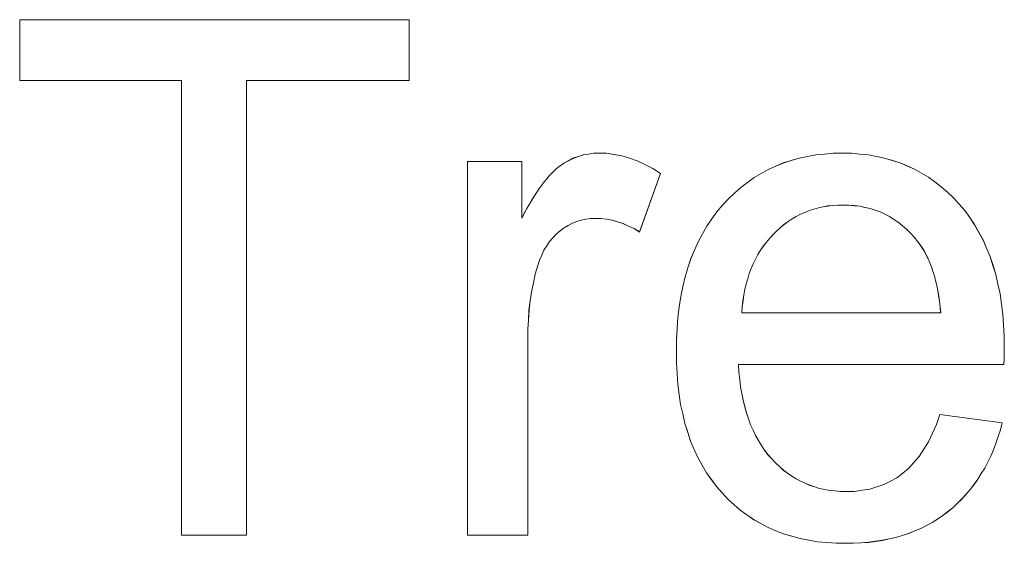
# Model space of a CAD drawing. Extents: x 229 to 926, y 37 to 878.
# Tile 82 of 194: x 332.96 to 337.73, y 804.52 to 807.06. Entities that reach past the tile are written whole.
import ezdxf

# ---------------------------------------------------------------- set-up
doc = ezdxf.new("R2010")
doc.units = 0
doc.layers.get('0').update_dxf_attribs({"lineweight": 13})
doc.layers.add('Beschriftung', color=7, linetype='Continuous', lineweight=25)
doc.layers.add('Beschriftung-A03ENJ5NI0', color=7, linetype='Continuous', lineweight=25)

# ---------------------------------------------------------------- blocks, each defined once
blk = doc.blocks.new('Referenz-A03ENJ5LI0', base_point=(255.7277, 65.704))
at = {"layer": 'Beschriftung', "color": 0, "lineweight": -2}
for p, q in [((332.9575, 806.7661), (332.9575, 807.0615)), ((332.9575, 807.0615), (334.8447, 807.0615)), ((334.8447, 807.0615), (334.8447, 806.7661)), ((333.7414, 806.7661), (332.9575, 806.7661)), ((333.7414, 804.5615), (333.7414, 806.7661)), ((334.8447, 806.7661), (334.0572, 806.7661)), ((334.0572, 806.7661), (334.0572, 804.5615)), ((335.1279, 804.5615), (335.1279, 806.3736)), ((335.1279, 806.3736), (335.391, 806.3736)), ((335.391, 806.3736), (335.391, 806.099)), ((335.5768, 806.3524), (335.598, 806.3676)), ((335.598, 806.3676), (335.6204, 806.3792)), ((335.6204, 806.3792), (335.6428, 806.3906)), ((335.6428, 806.3906), (335.6662, 806.3983)), ((335.6662, 806.3983), (335.6896, 806.4059)), ((335.6896, 806.4059), (335.7141, 806.4098)), ((335.7141, 806.4098), (335.7386, 806.4136)), ((335.7386, 806.4136), (335.7641, 806.4136)), ((335.7641, 806.4136), (335.801, 806.4136)), ((335.801, 806.4136), (335.8383, 806.4076)), ((335.8383, 806.4076), (335.8755, 806.4014)), ((335.8755, 806.4014), (335.913, 806.3891)), ((335.913, 806.3891), (335.9505, 806.3769)), ((335.9505, 806.3769), (335.9884, 806.3585)), ((336.622, 806.3505), (336.6583, 806.3663)), ((336.6583, 806.3663), (336.6967, 806.3781)), ((336.6967, 806.3781), (336.7352, 806.39)), ((336.7352, 806.39), (336.7757, 806.3979)), ((336.7757, 806.3979), (336.8162, 806.4058)), ((336.8162, 806.4058), (336.8587, 806.4097)), ((336.8587, 806.4097), (336.9013, 806.4136)), ((336.9013, 806.4136), (336.9459, 806.4136)), ((336.9459, 806.4136), (336.9892, 806.4136)), ((336.9892, 806.4136), (337.0304, 806.4098)), ((337.0304, 806.4098), (337.0717, 806.4058)), ((337.0717, 806.4058), (337.111, 806.3981)), ((337.111, 806.3981), (337.1502, 806.3904)), ((337.1502, 806.3904), (337.1875, 806.3789)), ((337.1875, 806.3789), (337.2248, 806.3672)), ((337.2248, 806.3672), (337.2602, 806.3518)), ((335.5332, 806.3136), (335.5444, 806.3254)), ((335.5444, 806.3254), (335.5552, 806.335)), ((335.5552, 806.335), (335.5661, 806.3448)), ((335.5661, 806.3448), (335.5768, 806.3524)), ((335.9884, 806.3585), (336.0261, 806.3401)), ((336.0261, 806.3401), (336.0644, 806.3156)), ((336.5514, 806.3151), (336.5857, 806.3348)), ((336.5857, 806.3348), (336.622, 806.3505)), ((337.2602, 806.3518), (337.2954, 806.3363)), ((337.2954, 806.3363), (337.3288, 806.317)), ((335.4877, 806.2584), (335.4994, 806.2743)), ((335.4994, 806.2743), (335.5107, 806.288)), ((335.5107, 806.288), (335.5221, 806.3018)), ((335.5221, 806.3018), (335.5332, 806.3136)), ((336.0644, 806.3156), (335.9619, 806.0316)), ((336.4528, 806.248), (336.4849, 806.2718)), ((336.4849, 806.2718), (336.5171, 806.2954)), ((336.5171, 806.2954), (336.5514, 806.3151)), ((337.3288, 806.317), (337.3621, 806.2977)), ((337.3621, 806.2977), (337.3935, 806.2745)), ((337.3935, 806.2745), (337.4248, 806.2513)), ((335.4525, 806.2068), (335.4643, 806.2248)), ((335.4643, 806.2248), (335.4762, 806.2426)), ((335.4762, 806.2426), (335.4877, 806.2584)), ((336.4227, 806.2205), (336.4528, 806.248)), ((337.4248, 806.2513), (337.4542, 806.2242)), ((337.4542, 806.2242), (337.4836, 806.1972)), ((335.4283, 806.167), (335.4404, 806.1869)), ((335.4404, 806.1869), (335.4525, 806.2068)), ((336.3646, 806.1613), (336.3926, 806.1928)), ((336.3926, 806.1928), (336.4227, 806.2205)), ((337.4836, 806.1972), (337.511, 806.1663)), ((335.4036, 806.1231), (335.416, 806.145)), ((335.416, 806.145), (335.4283, 806.167)), ((336.3122, 806.0951), (336.3366, 806.1298)), ((336.3366, 806.1298), (336.3646, 806.1613)), ((336.7846, 806.1355), (336.7634, 806.1266)), ((336.8067, 806.1422), (336.7846, 806.1355)), ((336.8289, 806.1488), (336.8067, 806.1422)), ((336.8521, 806.1532), (336.8289, 806.1488)), ((336.8753, 806.1577), (336.8521, 806.1532)), ((336.8995, 806.1599), (336.8753, 806.1577)), ((336.9237, 806.1621), (336.8995, 806.1599)), ((336.9489, 806.1621), (336.9237, 806.1621)), ((336.9766, 806.1621), (336.9489, 806.1621)), ((337.0032, 806.1593), (336.9766, 806.1621)), ((337.0297, 806.1565), (337.0032, 806.1593)), ((337.055, 806.151), (337.0297, 806.1565)), ((337.0802, 806.1454), (337.055, 806.151)), ((337.1041, 806.1371), (337.0802, 806.1454)), ((337.1281, 806.1287), (337.1041, 806.1371)), ((337.1507, 806.1176), (337.1281, 806.1287)), ((337.511, 806.1663), (337.5384, 806.1354)), ((337.5384, 806.1354), (337.5624, 806.1013)), ((335.391, 806.099), (335.4036, 806.1231)), ((335.658, 806.0822), (335.6366, 806.0745)), ((335.6795, 806.0897), (335.658, 806.0822)), ((335.702, 806.0936), (335.6795, 806.0897)), ((335.7247, 806.0973), (335.702, 806.0936)), ((335.7486, 806.0973), (335.7247, 806.0973)), ((335.7752, 806.0973), (335.7486, 806.0973)), ((335.8018, 806.0932), (335.7752, 806.0973)), ((335.8286, 806.0891), (335.8018, 806.0932)), ((335.8552, 806.0808), (335.8286, 806.0891)), ((335.8819, 806.0726), (335.8552, 806.0808)), ((336.2876, 806.0603), (336.3122, 806.0951)), ((336.6827, 806.0822), (336.6636, 806.0689)), ((336.7019, 806.0955), (336.6827, 806.0822)), ((336.722, 806.1066), (336.7019, 806.0955)), ((336.7422, 806.1177), (336.722, 806.1066)), ((336.7634, 806.1266), (336.7422, 806.1177)), ((337.1734, 806.1065), (337.1507, 806.1176)), ((337.1947, 806.0926), (337.1734, 806.1065)), ((337.2161, 806.0786), (337.1947, 806.0926)), ((337.5624, 806.1013), (337.5864, 806.0673)), ((335.5772, 806.0367), (335.5581, 806.0216)), ((335.5962, 806.0519), (335.5772, 806.0367)), ((335.6164, 806.0633), (335.5962, 806.0519)), ((335.6366, 806.0745), (335.6164, 806.0633)), ((335.9085, 806.0603), (335.8819, 806.0726)), ((335.9353, 806.048), (335.9085, 806.0603)), ((335.9619, 806.0316), (335.9353, 806.048)), ((336.2666, 806.0224), (336.2876, 806.0603)), ((336.6272, 806.0378), (336.61, 806.02)), ((336.6453, 806.0533), (336.6272, 806.0378)), ((336.6636, 806.0689), (336.6453, 806.0533)), ((337.2362, 806.062), (337.2161, 806.0786)), ((337.2562, 806.0453), (337.2362, 806.062)), ((337.275, 806.0258), (337.2562, 806.0453)), ((337.5864, 806.0673), (337.6069, 806.0301)), ((335.5257, 805.9855), (335.512, 805.9644)), ((335.5419, 806.0035), (335.5257, 805.9855)), ((335.5581, 806.0216), (335.5419, 806.0035)), ((336.228, 805.9434), (336.2456, 805.9845)), ((336.2456, 805.9845), (336.2666, 806.0224)), ((336.5929, 806.0023), (336.5776, 805.983)), ((336.61, 806.02), (336.5929, 806.0023)), ((337.2937, 806.0064), (337.275, 806.0258)), ((337.3112, 805.984), (337.2937, 806.0064)), ((337.6069, 806.0301), (337.6275, 805.9928)), ((337.6275, 805.9928), (337.6446, 805.9525)), ((335.4986, 805.9434), (335.4877, 805.9195)), ((335.512, 805.9644), (335.4986, 805.9434)), ((336.2105, 805.9022), (336.228, 805.9434)), ((336.5491, 805.943), (336.5357, 805.9222)), ((336.5624, 805.9637), (336.5491, 805.943)), ((336.5776, 805.983), (336.5624, 805.9637)), ((337.3226, 805.9698), (337.3112, 805.984)), ((337.3328, 805.9536), (337.3226, 805.9698)), ((337.3431, 805.9375), (337.3328, 805.9536)), ((337.3523, 805.9196), (337.3431, 805.9375)), ((337.6446, 805.9525), (337.6617, 805.9121)), ((335.4769, 805.8955), (335.4687, 805.8687)), ((335.4877, 805.9195), (335.4769, 805.8955)), ((336.1966, 805.8579), (336.2105, 805.9022)), ((336.5243, 805.8999), (336.5128, 805.8777)), ((336.5357, 805.9222), (336.5243, 805.8999)), ((337.3614, 805.9016), (337.3523, 805.9196)), ((337.3694, 805.8819), (337.3614, 805.9016)), ((337.6617, 805.9121), (337.6754, 805.8687)), ((335.4687, 805.8687), (335.4566, 805.8277)), ((336.1825, 805.8136), (336.1966, 805.8579)), ((336.5034, 805.8539), (336.4939, 805.8302)), ((336.5128, 805.8777), (336.5034, 805.8539)), ((337.3774, 805.8622), (337.3694, 805.8819)), ((337.3844, 805.8407), (337.3774, 805.8622)), ((337.6754, 805.8687), (337.6892, 805.8252)), ((335.4566, 805.8277), (335.4475, 805.7848)), ((336.1721, 805.7661), (336.1825, 805.8136)), ((336.4863, 805.805), (336.4787, 805.7797)), ((336.4939, 805.8302), (336.4863, 805.805)), ((337.3913, 805.8192), (337.3844, 805.8407)), ((337.3971, 805.7959), (337.3913, 805.8192)), ((337.4028, 805.7725), (337.3971, 805.7959)), ((337.6892, 805.8252), (337.6994, 805.7785)), ((335.4475, 805.7848), (335.4383, 805.7419)), ((336.1615, 805.7186), (336.1721, 805.7661)), ((336.473, 805.753), (336.4674, 805.7262)), ((336.4787, 805.7797), (336.473, 805.753)), ((337.4075, 805.7475), (337.4028, 805.7725)), ((337.4121, 805.7224), (337.4075, 805.7475)), ((337.6994, 805.7785), (337.7097, 805.7319)), ((335.4383, 805.7419), (335.4322, 805.6972)), ((336.1546, 805.6679), (336.1615, 805.7186)), ((336.4636, 805.698), (336.4599, 805.6697)), ((336.4674, 805.7262), (336.4636, 805.698)), ((337.4158, 805.6956), (337.4121, 805.7224)), ((337.7097, 805.7319), (337.7165, 805.6821)), ((335.4262, 805.6523), (335.4231, 805.6057)), ((335.4322, 805.6972), (335.4262, 805.6523)), ((336.1475, 805.6172), (336.1546, 805.6679)), ((336.4599, 805.6697), (336.458, 805.64)), ((337.4193, 805.6687), (337.4158, 805.6956)), ((337.4217, 805.64), (337.4193, 805.6687)), ((337.7165, 805.6821), (337.7233, 805.6322)), ((335.4231, 805.6057), (335.4201, 805.559)), ((336.144, 805.5633), (336.1475, 805.6172)), ((336.458, 805.64), (337.4217, 805.64)), ((337.7233, 805.6322), (337.7268, 805.5793)), ((335.4201, 805.559), (335.4201, 805.5103)), ((336.1405, 805.5093), (336.144, 805.5633)), ((337.7268, 805.5793), (337.7302, 805.5265)), ((335.4201, 805.5103), (335.4201, 804.5615)), ((336.1405, 805.4522), (336.1405, 805.5093)), ((337.7302, 805.5265), (337.7302, 805.4703)), ((337.7302, 805.4703), (337.7302, 805.4566)), ((336.1405, 805.3971), (336.1405, 805.4522)), ((337.7294, 805.4158), (337.7286, 805.3885)), ((337.7298, 805.4362), (337.7294, 805.4158)), ((337.7302, 805.4566), (337.7298, 805.4362)), ((336.144, 805.3449), (336.1405, 805.3971)), ((337.7286, 805.3885), (336.4418, 805.3885)), ((336.4418, 805.3885), (336.4437, 805.3512)), ((336.1475, 805.2928), (336.144, 805.3449)), ((336.4437, 805.3512), (336.4478, 805.3161)), ((336.4478, 805.3161), (336.4519, 805.281)), ((336.1544, 805.2437), (336.1475, 805.2928)), ((336.4519, 805.281), (336.4578, 805.248)), ((336.1613, 805.1947), (336.1544, 805.2437)), ((336.4578, 805.248), (336.4639, 805.2151)), ((336.1717, 805.1488), (336.1613, 805.1947)), ((336.4639, 805.2151), (336.472, 805.1844)), ((336.472, 805.1844), (336.4801, 805.1536)), ((336.1821, 805.1028), (336.1717, 805.1488)), ((336.4801, 805.1536), (336.4901, 805.1251)), ((336.4901, 805.1251), (336.5001, 805.0965)), ((337.4018, 805.0976), (337.4184, 805.1465)), ((337.4184, 805.1465), (337.7205, 805.1065)), ((336.1959, 805.0599), (336.1821, 805.1028)), ((336.5001, 805.0965), (336.5122, 805.0701)), ((337.3822, 805.0554), (337.4018, 805.0976)), ((337.7205, 805.1065), (337.7116, 805.0717)), ((336.2098, 805.017), (336.1959, 805.0599)), ((336.5122, 805.0701), (336.5243, 805.0437)), ((336.5243, 805.0437), (336.5384, 805.0196)), ((337.3626, 805.0133), (337.3822, 805.0554)), ((337.7007, 805.039), (337.6898, 805.0061)), ((337.7116, 805.0717), (337.7007, 805.039)), ((336.2271, 804.9772), (336.2098, 805.017)), ((336.5384, 805.0196), (336.5525, 804.9954)), ((336.5525, 804.9954), (336.5684, 804.9734)), ((337.34, 804.9777), (337.3626, 805.0133)), ((337.6898, 805.0061), (337.6771, 804.9752)), ((336.2445, 804.9374), (336.2271, 804.9772)), ((336.2652, 804.9007), (336.2445, 804.9374)), ((336.5684, 804.9734), (336.5846, 804.9514)), ((336.5846, 804.9514), (336.6026, 804.9315)), ((337.292, 804.9133), (337.3175, 804.9421)), ((337.3175, 804.9421), (337.34, 804.9777)), ((337.6644, 804.9444), (337.6497, 804.9155)), ((337.6771, 804.9752), (337.6644, 804.9444)), ((336.286, 804.864), (336.2652, 804.9007)), ((336.6026, 804.9315), (336.6207, 804.9118)), ((336.6207, 804.9118), (336.64, 804.8944)), ((336.64, 804.8944), (336.6591, 804.877)), ((337.2665, 804.8843), (337.292, 804.9133)), ((337.6352, 804.8866), (337.6186, 804.8596)), ((337.6497, 804.9155), (337.6352, 804.8866)), ((336.3103, 804.8303), (336.286, 804.864)), ((336.6591, 804.877), (336.6795, 804.8622)), ((336.6795, 804.8622), (336.6997, 804.8474)), ((336.6997, 804.8474), (336.7212, 804.8349)), ((337.1783, 804.8231), (337.2096, 804.8398)), ((337.2096, 804.8398), (337.2381, 804.8621)), ((337.2381, 804.8621), (337.2665, 804.8843)), ((337.6186, 804.8596), (337.602, 804.8326)), ((336.3344, 804.7967), (336.3103, 804.8303)), ((336.3621, 804.7661), (336.3344, 804.7967)), ((336.7212, 804.8349), (336.7426, 804.8226)), ((336.7426, 804.8226), (336.7652, 804.8126)), ((336.7652, 804.8126), (336.7877, 804.8027)), ((336.7877, 804.8027), (336.8114, 804.7953)), ((336.8114, 804.7953), (336.835, 804.7879)), ((337.0782, 804.7841), (337.1126, 804.7953)), ((337.1126, 804.7953), (337.1468, 804.8064)), ((337.1468, 804.8064), (337.1783, 804.8231)), ((337.5836, 804.8076), (337.5651, 804.7826)), ((337.602, 804.8326), (337.5836, 804.8076)), ((336.3899, 804.7356), (336.3621, 804.7661)), ((336.835, 804.7879), (336.8599, 804.7829)), ((336.8599, 804.7829), (336.8847, 804.7779)), ((336.8847, 804.7779), (336.9105, 804.7755)), ((336.9105, 804.7755), (336.9364, 804.773)), ((336.9364, 804.773), (336.9634, 804.773)), ((336.9634, 804.773), (337.0037, 804.773)), ((337.0037, 804.773), (337.0409, 804.7785)), ((337.0409, 804.7785), (337.0782, 804.7841)), ((337.5448, 804.7595), (337.5245, 804.7364)), ((337.5651, 804.7826), (337.5448, 804.7595)), ((336.4201, 804.7087), (336.3899, 804.7356)), ((336.4502, 804.682), (336.4201, 804.7087)), ((337.5022, 804.7153), (337.48, 804.6942)), ((337.5245, 804.7364), (337.5022, 804.7153)), ((336.4827, 804.6591), (336.4502, 804.682)), ((336.5154, 804.6361), (336.4827, 804.6591)), ((337.4317, 804.6558), (337.4058, 804.639)), ((337.4558, 804.675), (337.4317, 804.6558)), ((337.48, 804.6942), (337.4558, 804.675)), ((336.5504, 804.617), (336.5154, 804.6361)), ((336.5855, 804.5979), (336.5504, 804.617)), ((337.3524, 804.6078), (337.325, 804.5934)), ((337.38, 804.6222), (337.3524, 804.6078)), ((337.4058, 804.639), (337.38, 804.6222)), ((334.0572, 804.5615), (333.7414, 804.5615)), ((335.4201, 804.5615), (335.1279, 804.5615)), ((336.623, 804.5826), (336.5855, 804.5979)), ((336.6605, 804.5673), (336.623, 804.5826)), ((336.7005, 804.5559), (336.6605, 804.5673)), ((336.7404, 804.5444), (336.7005, 804.5559)), ((337.2357, 804.5598), (337.2049, 804.5503)), ((337.2666, 804.5694), (337.2357, 804.5598)), ((337.2958, 804.5814), (337.2666, 804.5694)), ((337.325, 804.5934), (337.2958, 804.5814)), ((336.7828, 804.5368), (336.7404, 804.5444)), ((336.8252, 804.5291), (336.7828, 804.5368)), ((336.87, 804.5253), (336.8252, 804.5291)), ((336.9148, 804.5215), (336.87, 804.5253)), ((336.9622, 804.5215), (336.9148, 804.5215)), ((336.9998, 804.5215), (336.9622, 804.5215)), ((337.0357, 804.5239), (336.9998, 804.5215)), ((337.0714, 804.5263), (337.0357, 804.5239)), ((337.1057, 804.5311), (337.0714, 804.5263)), ((337.1399, 804.5359), (337.1057, 804.5311)), ((337.1724, 804.5431), (337.1399, 804.5359)), ((337.2049, 804.5503), (337.1724, 804.5431))]:
    blk.add_line(p, q, dxfattribs=at)
blk = doc.blocks.new('Referenz-A03ENJ62I0', base_point=(255.7277, 65.7055))
at = {"layer": 'Beschriftung-A03ENJ5NI0', "color": 0, "lineweight": -2}
for p, q in [((332.9576, 806.7659), (332.9576, 807.0613)), ((332.9576, 807.0613), (334.8449, 807.0613)), ((334.8449, 807.0613), (334.8449, 806.7659)), ((333.7415, 806.7659), (332.9576, 806.7659)), ((333.7415, 804.5613), (333.7415, 806.7659)), ((334.8449, 806.7659), (334.0573, 806.7659)), ((334.0573, 806.7659), (334.0573, 804.5613)), ((335.128, 804.5613), (335.128, 806.3734)), ((335.128, 806.3734), (335.3911, 806.3734)), ((335.3911, 806.3734), (335.3911, 806.0988)), ((335.5769, 806.3522), (335.5982, 806.3675)), ((335.5982, 806.3675), (335.6205, 806.379)), ((335.6205, 806.379), (335.6429, 806.3905)), ((335.6429, 806.3905), (335.6663, 806.3981)), ((335.6663, 806.3981), (335.6897, 806.4057)), ((335.6897, 806.4057), (335.7142, 806.4096)), ((335.7142, 806.4096), (335.7387, 806.4134)), ((335.7387, 806.4134), (335.7642, 806.4134)), ((335.7642, 806.4134), (335.8012, 806.4134)), ((335.8012, 806.4134), (335.8384, 806.4074)), ((335.8384, 806.4074), (335.8756, 806.4012)), ((335.8756, 806.4012), (335.9131, 806.389)), ((335.9131, 806.389), (335.9506, 806.3767)), ((335.9506, 806.3767), (335.9885, 806.3583)), ((336.6221, 806.3503), (336.6585, 806.3661)), ((336.6585, 806.3661), (336.6968, 806.378)), ((336.6968, 806.378), (336.7353, 806.3898)), ((336.7353, 806.3898), (336.7758, 806.3977)), ((336.7758, 806.3977), (336.8163, 806.4056)), ((336.8163, 806.4056), (336.8588, 806.4095)), ((336.8588, 806.4095), (336.9014, 806.4134)), ((336.9014, 806.4134), (336.946, 806.4134)), ((336.946, 806.4134), (336.9893, 806.4134)), ((336.9893, 806.4134), (337.0305, 806.4096)), ((337.0305, 806.4096), (337.0718, 806.4057)), ((337.0718, 806.4057), (337.1111, 806.3979)), ((337.1111, 806.3979), (337.1503, 806.3902)), ((337.1503, 806.3902), (337.1876, 806.3787)), ((337.1876, 806.3787), (337.2249, 806.367)), ((337.2249, 806.367), (337.2603, 806.3516)), ((335.5333, 806.3134), (335.5445, 806.3252)), ((335.5445, 806.3252), (335.5553, 806.3349)), ((335.5553, 806.3349), (335.5662, 806.3446)), ((335.5662, 806.3446), (335.5769, 806.3522)), ((335.9885, 806.3583), (336.0263, 806.3399)), ((336.0263, 806.3399), (336.0645, 806.3155)), ((336.5515, 806.3149), (336.5858, 806.3346)), ((336.5858, 806.3346), (336.6221, 806.3503)), ((337.2603, 806.3516), (337.2955, 806.3362)), ((337.2955, 806.3362), (337.3289, 806.3169)), ((335.4878, 806.2582), (335.4995, 806.2741)), ((335.4995, 806.2741), (335.5108, 806.2879)), ((335.5108, 806.2879), (335.5222, 806.3017)), ((335.5222, 806.3017), (335.5333, 806.3134)), ((336.0645, 806.3155), (335.962, 806.0314)), ((336.4529, 806.2478), (336.4851, 806.2716)), ((336.4851, 806.2716), (336.5172, 806.2952)), ((336.5172, 806.2952), (336.5515, 806.3149)), ((337.3289, 806.3169), (337.3622, 806.2975)), ((337.3622, 806.2975), (337.3936, 806.2743)), ((337.3936, 806.2743), (337.4249, 806.2511)), ((335.4526, 806.2066), (335.4644, 806.2246)), ((335.4644, 806.2246), (335.4763, 806.2424)), ((335.4763, 806.2424), (335.4878, 806.2582)), ((336.4228, 806.2203), (336.4529, 806.2478)), ((337.4249, 806.2511), (337.4543, 806.224)), ((337.4543, 806.224), (337.4837, 806.1971)), ((335.4284, 806.1668), (335.4405, 806.1867)), ((335.4405, 806.1867), (335.4526, 806.2066)), ((336.3648, 806.1612), (336.3927, 806.1927)), ((336.3927, 806.1927), (336.4228, 806.2203)), ((337.4837, 806.1971), (337.5111, 806.1661)), ((335.4037, 806.1229), (335.4161, 806.1448)), ((335.4161, 806.1448), (335.4284, 806.1668)), ((336.3123, 806.0949), (336.3367, 806.1296)), ((336.3367, 806.1296), (336.3648, 806.1612)), ((336.7847, 806.1353), (336.7635, 806.1264)), ((336.8068, 806.142), (336.7847, 806.1353)), ((336.829, 806.1487), (336.8068, 806.142)), ((336.8522, 806.1531), (336.829, 806.1487)), ((336.8754, 806.1575), (336.8522, 806.1531)), ((336.8996, 806.1598), (336.8754, 806.1575)), ((336.9238, 806.162), (336.8996, 806.1598)), ((336.949, 806.162), (336.9238, 806.162)), ((336.9768, 806.162), (336.949, 806.162)), ((337.0033, 806.1591), (336.9768, 806.162)), ((337.0299, 806.1563), (337.0033, 806.1591)), ((337.0551, 806.1508), (337.0299, 806.1563)), ((337.0803, 806.1452), (337.0551, 806.1508)), ((337.1042, 806.1369), (337.0803, 806.1452)), ((337.1282, 806.1286), (337.1042, 806.1369)), ((337.1508, 806.1175), (337.1282, 806.1286)), ((337.5111, 806.1661), (337.5385, 806.1352)), ((337.5385, 806.1352), (337.5625, 806.1011)), ((335.3911, 806.0988), (335.4037, 806.1229)), ((335.6581, 806.082), (335.6367, 806.0744)), ((335.6796, 806.0896), (335.6581, 806.082)), ((335.7022, 806.0934), (335.6796, 806.0896)), ((335.7248, 806.0971), (335.7022, 806.0934)), ((335.7487, 806.0971), (335.7248, 806.0971)), ((335.7753, 806.0971), (335.7487, 806.0971)), ((335.8019, 806.0931), (335.7753, 806.0971)), ((335.8287, 806.089), (335.8019, 806.0931)), ((335.8554, 806.0807), (335.8287, 806.089)), ((335.882, 806.0724), (335.8554, 806.0807)), ((336.2877, 806.0602), (336.3123, 806.0949)), ((336.6828, 806.082), (336.6637, 806.0687)), ((336.702, 806.0954), (336.6828, 806.082)), ((336.7221, 806.1064), (336.702, 806.0954)), ((336.7423, 806.1175), (336.7221, 806.1064)), ((336.7635, 806.1264), (336.7423, 806.1175)), ((337.1735, 806.1063), (337.1508, 806.1175)), ((337.1948, 806.0924), (337.1735, 806.1063)), ((337.2162, 806.0785), (337.1948, 806.0924)), ((337.5625, 806.1011), (337.5865, 806.0671)), ((335.5773, 806.0365), (335.5582, 806.0215)), ((335.5963, 806.0517), (335.5773, 806.0365)), ((335.6165, 806.0631), (335.5963, 806.0517)), ((335.6367, 806.0744), (335.6165, 806.0631)), ((335.9086, 806.0602), (335.882, 806.0724)), ((335.9354, 806.0478), (335.9086, 806.0602)), ((335.962, 806.0314), (335.9354, 806.0478)), ((336.2667, 806.0223), (336.2877, 806.0602)), ((336.6273, 806.0376), (336.6101, 806.0199)), ((336.6455, 806.0531), (336.6273, 806.0376)), ((336.6637, 806.0687), (336.6455, 806.0531)), ((337.2363, 806.0618), (337.2162, 806.0785)), ((337.2564, 806.0451), (337.2363, 806.0618)), ((337.2751, 806.0256), (337.2564, 806.0451)), ((337.5865, 806.0671), (337.607, 806.0299)), ((335.5258, 805.9853), (335.5122, 805.9643)), ((335.542, 806.0033), (335.5258, 805.9853)), ((335.5582, 806.0215), (335.542, 806.0033)), ((336.2281, 805.9432), (336.2457, 805.9844)), ((336.2457, 805.9844), (336.2667, 806.0223)), ((336.593, 806.0021), (336.5777, 805.9828)), ((336.6101, 806.0199), (336.593, 806.0021)), ((337.2938, 806.0062), (337.2751, 806.0256)), ((337.3113, 805.9839), (337.2938, 806.0062)), ((337.607, 806.0299), (337.6276, 805.9927)), ((337.6276, 805.9927), (337.6447, 805.9524)), ((335.4987, 805.9432), (335.4878, 805.9193)), ((335.5122, 805.9643), (335.4987, 805.9432)), ((336.2106, 805.9021), (336.2281, 805.9432)), ((336.5492, 805.9428), (336.5358, 805.922)), ((336.5625, 805.9635), (336.5492, 805.9428)), ((336.5777, 805.9828), (336.5625, 805.9635)), ((337.3227, 805.9696), (337.3113, 805.9839)), ((337.333, 805.9534), (337.3227, 805.9696)), ((337.3432, 805.9374), (337.333, 805.9534)), ((337.3524, 805.9194), (337.3432, 805.9374)), ((337.6447, 805.9524), (337.6618, 805.912)), ((335.477, 805.8953), (335.4688, 805.8685)), ((335.4878, 805.9193), (335.477, 805.8953)), ((336.1967, 805.8578), (336.2106, 805.9021)), ((336.5244, 805.8998), (336.5129, 805.8775)), ((336.5358, 805.922), (336.5244, 805.8998)), ((337.3615, 805.9015), (337.3524, 805.9194)), ((337.3695, 805.8818), (337.3615, 805.9015)), ((337.6618, 805.912), (337.6755, 805.8685)), ((335.4688, 805.8685), (335.4567, 805.8276)), ((336.1826, 805.8135), (336.1967, 805.8578)), ((336.5035, 805.8537), (336.494, 805.8301)), ((336.5129, 805.8775), (336.5035, 805.8537)), ((337.3775, 805.862), (337.3695, 805.8818)), ((337.3845, 805.8406), (337.3775, 805.862)), ((337.6755, 805.8685), (337.6893, 805.825)), ((335.4567, 805.8276), (335.4476, 805.7846)), ((336.1722, 805.7659), (336.1826, 805.8135)), ((336.4864, 805.8048), (336.4788, 805.7795)), ((336.494, 805.8301), (336.4864, 805.8048)), ((337.3914, 805.819), (337.3845, 805.8406)), ((337.3972, 805.7958), (337.3914, 805.819)), ((337.4029, 805.7724), (337.3972, 805.7958)), ((337.6893, 805.825), (337.6995, 805.7784)), ((335.4476, 805.7846), (335.4384, 805.7417)), ((336.1616, 805.7184), (336.1722, 805.7659)), ((336.4732, 805.7528), (336.4675, 805.7261)), ((336.4788, 805.7795), (336.4732, 805.7528)), ((337.4076, 805.7474), (337.4029, 805.7724)), ((337.4122, 805.7222), (337.4076, 805.7474)), ((337.6995, 805.7784), (337.7098, 805.7317)), ((335.4384, 805.7417), (335.4323, 805.697)), ((336.1547, 805.6677), (336.1616, 805.7184)), ((336.4638, 805.6978), (336.46, 805.6695)), ((336.4675, 805.7261), (336.4638, 805.6978)), ((337.4159, 805.6954), (337.4122, 805.7222)), ((337.7098, 805.7317), (337.7166, 805.6819)), ((335.4263, 805.6521), (335.4232, 805.6055)), ((335.4323, 805.697), (335.4263, 805.6521)), ((336.1477, 805.617), (336.1547, 805.6677)), ((336.46, 805.6695), (336.4581, 805.6398)), ((337.4194, 805.6685), (337.4159, 805.6954)), ((337.4218, 805.6398), (337.4194, 805.6685)), ((337.7166, 805.6819), (337.7235, 805.6321)), ((335.4232, 805.6055), (335.4202, 805.5588)), ((336.1441, 805.5631), (336.1477, 805.617)), ((336.4581, 805.6398), (337.4218, 805.6398)), ((337.7235, 805.6321), (337.7269, 805.5791)), ((335.4202, 805.5588), (335.4202, 805.5101)), ((336.1406, 805.5091), (336.1441, 805.5631)), ((337.7269, 805.5791), (337.7303, 805.5263)), ((335.4202, 805.5101), (335.4202, 804.5613)), ((336.1406, 805.4521), (336.1406, 805.5091)), ((337.7303, 805.5263), (337.7303, 805.4701)), ((337.7303, 805.4701), (337.7303, 805.4565)), ((336.1406, 805.3969), (336.1406, 805.4521)), ((337.7295, 805.4156), (337.7287, 805.3883)), ((337.7299, 805.4361), (337.7295, 805.4156)), ((337.7303, 805.4565), (337.7299, 805.4361)), ((336.1441, 805.3448), (336.1406, 805.3969)), ((337.7287, 805.3883), (336.4419, 805.3883)), ((336.4419, 805.3883), (336.4439, 805.351)), ((336.1476, 805.2926), (336.1441, 805.3448)), ((336.4439, 805.351), (336.4479, 805.3159)), ((336.1545, 805.2436), (336.1476, 805.2926)), ((336.4479, 805.3159), (336.452, 805.2808)), ((336.452, 805.2808), (336.458, 805.2478)), ((336.1614, 805.1946), (336.1545, 805.2436)), ((336.458, 805.2478), (336.464, 805.2149)), ((336.1718, 805.1487), (336.1614, 805.1946)), ((336.464, 805.2149), (336.4721, 805.1842)), ((336.4721, 805.1842), (336.4802, 805.1534)), ((336.1822, 805.1026), (336.1718, 805.1487)), ((336.4802, 805.1534), (336.4902, 805.1249)), ((337.4019, 805.0975), (337.4185, 805.1463)), ((337.4185, 805.1463), (337.7206, 805.1063)), ((336.1961, 805.0597), (336.1822, 805.1026)), ((336.4902, 805.1249), (336.5002, 805.0964)), ((336.5002, 805.0964), (336.5123, 805.0699)), ((337.3823, 805.0553), (337.4019, 805.0975)), ((337.7206, 805.1063), (337.7117, 805.0716)), ((336.2099, 805.0168), (336.1961, 805.0597)), ((336.5123, 805.0699), (336.5244, 805.0436)), ((336.5244, 805.0436), (336.5385, 805.0194)), ((337.3627, 805.0131), (337.3823, 805.0553)), ((337.7008, 805.0388), (337.6899, 805.0059)), ((337.7117, 805.0716), (337.7008, 805.0388)), ((336.2272, 804.977), (336.2099, 805.0168)), ((336.5385, 805.0194), (336.5526, 804.9953)), ((336.5526, 804.9953), (336.5685, 804.9732)), ((337.3401, 804.9776), (337.3627, 805.0131)), ((337.6899, 805.0059), (337.6772, 804.9751)), ((336.2446, 804.9372), (336.2272, 804.977)), ((336.2653, 804.9006), (336.2446, 804.9372)), ((336.5685, 804.9732), (336.5847, 804.9512)), ((336.5847, 804.9512), (336.6027, 804.9314)), ((337.2921, 804.9131), (337.3176, 804.9419)), ((337.3176, 804.9419), (337.3401, 804.9776)), ((337.6645, 804.9442), (337.6498, 804.9153)), ((337.6772, 804.9751), (337.6645, 804.9442)), ((336.2861, 804.8638), (336.2653, 804.9006)), ((336.6027, 804.9314), (336.6209, 804.9116)), ((336.6209, 804.9116), (336.6401, 804.8942)), ((336.6401, 804.8942), (336.6592, 804.8769)), ((337.2666, 804.8841), (337.2921, 804.9131)), ((337.6353, 804.8864), (337.6187, 804.8595)), ((337.6498, 804.9153), (337.6353, 804.8864)), ((336.3104, 804.8301), (336.2861, 804.8638)), ((336.6592, 804.8769), (336.6796, 804.862)), ((336.6796, 804.862), (336.6998, 804.8472)), ((336.6998, 804.8472), (336.7213, 804.8348)), ((337.1784, 804.8229), (337.2097, 804.8396)), ((337.2097, 804.8396), (337.2382, 804.8619)), ((337.2382, 804.8619), (337.2666, 804.8841)), ((337.6187, 804.8595), (337.6021, 804.8324)), ((336.3345, 804.7965), (336.3104, 804.8301)), ((336.3622, 804.7659), (336.3345, 804.7965)), ((336.7213, 804.8348), (336.7427, 804.8224)), ((336.7427, 804.8224), (336.7653, 804.8125)), ((336.7653, 804.8125), (336.7878, 804.8025)), ((336.7878, 804.8025), (336.8115, 804.7951)), ((336.8115, 804.7951), (336.8351, 804.7877)), ((337.0783, 804.784), (337.1127, 804.7951)), ((337.1127, 804.7951), (337.1469, 804.8063)), ((337.1469, 804.8063), (337.1784, 804.8229)), ((337.5837, 804.8074), (337.5652, 804.7824)), ((337.6021, 804.8324), (337.5837, 804.8074)), ((336.39, 804.7354), (336.3622, 804.7659)), ((336.8351, 804.7877), (336.86, 804.7827)), ((336.86, 804.7827), (336.8848, 804.7777)), ((336.8848, 804.7777), (336.9106, 804.7754)), ((336.9106, 804.7754), (336.9365, 804.7729)), ((336.9365, 804.7729), (336.9635, 804.7729)), ((336.9635, 804.7729), (337.0038, 804.7729)), ((337.0038, 804.7729), (337.041, 804.7784)), ((337.041, 804.7784), (337.0783, 804.784)), ((337.5449, 804.7594), (337.5246, 804.7362)), ((337.5652, 804.7824), (337.5449, 804.7594)), ((336.4202, 804.7085), (336.39, 804.7354)), ((336.4503, 804.6818), (336.4202, 804.7085)), ((337.5023, 804.7151), (337.4801, 804.694)), ((337.5246, 804.7362), (337.5023, 804.7151)), ((336.4829, 804.6589), (336.4503, 804.6818)), ((336.5155, 804.636), (336.4829, 804.6589)), ((337.4318, 804.6556), (337.4059, 804.6388)), ((337.4559, 804.6748), (337.4318, 804.6556)), ((337.4801, 804.694), (337.4559, 804.6748)), ((336.5505, 804.6169), (336.5155, 804.636)), ((336.5856, 804.5977), (336.5505, 804.6169)), ((337.3525, 804.6076), (337.3251, 804.5932)), ((337.3801, 804.622), (337.3525, 804.6076)), ((337.4059, 804.6388), (337.3801, 804.622)), ((334.0573, 804.5613), (333.7415, 804.5613)), ((335.4202, 804.5613), (335.128, 804.5613)), ((336.6231, 804.5824), (336.5856, 804.5977)), ((336.6606, 804.5672), (336.6231, 804.5824)), ((336.7006, 804.5557), (336.6606, 804.5672)), ((336.7405, 804.5442), (336.7006, 804.5557)), ((337.2358, 804.5597), (337.205, 804.5501)), ((337.2667, 804.5693), (337.2358, 804.5597)), ((337.2959, 804.5813), (337.2667, 804.5693)), ((337.3251, 804.5932), (337.2959, 804.5813)), ((336.7829, 804.5366), (336.7405, 804.5442)), ((336.8253, 804.529), (336.7829, 804.5366)), ((336.8701, 804.5251), (336.8253, 804.529)), ((336.9149, 804.5213), (336.8701, 804.5251)), ((336.9623, 804.5213), (336.9149, 804.5213)), ((336.9999, 804.5213), (336.9623, 804.5213)), ((337.0358, 804.5237), (336.9999, 804.5213)), ((337.0715, 804.5261), (337.0358, 804.5237)), ((337.1058, 804.5309), (337.0715, 804.5261)), ((337.14, 804.5357), (337.1058, 804.5309)), ((337.1726, 804.5429), (337.14, 804.5357)), ((337.205, 804.5501), (337.1726, 804.5429))]:
    blk.add_line(p, q, dxfattribs=at)

msp = doc.modelspace()

# ---------------------------------------------------------------- block references
at = {"color": 251, "lineweight": 13, "ltscale": 0.13, "true_color": 0x606060}
for name, p in [('Referenz-A03ENJ5LI0', (255.7277, 65.704)), ('Referenz-A03ENJ62I0', (255.7277, 65.7055))]:
    msp.add_blockref(name, p, dxfattribs=at)

doc.saveas('drawing.dxf')
